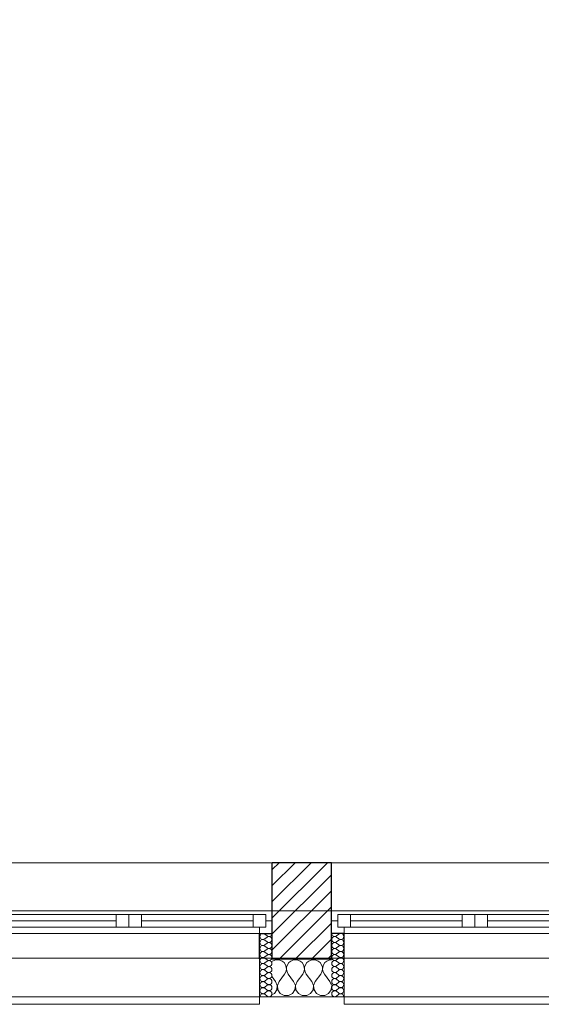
# Model space of a CAD drawing. Header units: millimetres. Extents: x -21056 to 421, y 9759 to 15589.
# Tile 85 of 120: x -1628 to -1422, y 9867 to 10257. Entities that reach past the tile are written whole.
import ezdxf

# ---------------------------------------------------------------- set-up
doc = ezdxf.new("R2010")
doc.units = ezdxf.units.MM
doc.header["$LTSCALE"] = 25
doc.header["$MEASUREMENT"] = 0
doc.linetypes.add('Kropki i Kreski', pattern=[670.277762, 352.777767, -176.388884, 0, -141.111112])
doc.linetypes.add('Przerywana', pattern=[240, 120, -120])
for name, color, linetype in [('Konstrukcja - Siatki mod', 7, 'Continuous'), ('KR_INW', 7, 'Continuous'), ('NAPIS_SODON', 7, 'Continuous'), ('Okna ArchiCADa', 7, 'Continuous')]:
    doc.layers.add(name, color=color, linetype=linetype)
for name, color, linetype, lineweight in [('Konstrukcja - Siatki mod_Nr_pióra__48', 1, 'Continuous', 15), ('KR_INW_Nr_pióra__101', 252, 'Continuous', 5), ('KR_INW_Nr_pióra__102', 3, 'Continuous', 5), ('KR_INW_Nr_pióra__27', 7, 'Continuous', 25), ('KR_INW_Nr_pióra__47', 7, 'Continuous', 15), ('NAPIS_SODON_Nr_pióra__1', 7, 'Continuous', 13), ('Okna ArchiCADa_Nr_pióra__1', 7, 'Continuous', 13), ('Okna ArchiCADa_Nr_pióra__27', 7, 'Continuous', 25)]:
    doc.layers.add(name, color=color, linetype=linetype, lineweight=lineweight)

# ---------------------------------------------------------------- blocks, each defined once
blk = doc.blocks.new('Strop_1', base_point=(179225, 121523.3))
at = {"layer": 'NAPIS_SODON_Nr_pióra__1', "linetype": 'Continuous', "flags": 128}
blk.add_lwpolyline([(179225, 121523.3), (179225.9, 107003.8), (250898.3, 107008.3), (250897.4, 121527.8)], close=True, dxfattribs=at)
blk = doc.blocks.new('*X410')
at = {"layer": 'KR_INW_Nr_pióra__102', "linetype": 'Continuous'}
for p, q in [((232409.8, 106996.2), (232408.5, 106995.1)), ((232418.8, 107000.2), (232409.8, 106996.2)), ((232428.6, 107001.6), (232418.8, 107000.2)), ((232438.3, 107000.2), (232428.6, 107001.6)), ((232447.3, 106996.2), (232438.3, 107000.2)), ((232454.9, 106989.9), (232447.3, 106996.2)), ((232460.5, 106981.8), (232454.9, 106989.9)), ((232473.6, 106989.9), (232468.1, 106981.8)), ((232481.2, 106996.2), (232473.6, 106989.9)), ((232490.2, 107000.2), (232481.2, 106996.2)), ((232500, 107001.6), (232490.2, 107000.2)), ((232509.8, 107000.2), (232500, 107001.6)), ((232518.8, 106996.2), (232509.8, 107000.2)), ((232526.4, 106989.9), (232518.8, 106996.2)), ((232531.9, 106981.8), (232526.4, 106989.9)), ((232545.1, 106989.9), (232539.5, 106981.8)), ((232552.7, 106996.2), (232545.1, 106989.9)), ((232561.7, 107000.2), (232552.7, 106996.2)), ((232571.4, 107001.6), (232561.7, 107000.2)), ((232581.2, 107000.2), (232571.4, 107001.6)), ((232590.2, 106996.2), (232581.2, 107000.2)), ((232597.8, 106989.9), (232590.2, 106996.2)), ((232603.4, 106981.8), (232597.8, 106989.9)), ((232616.5, 106989.9), (232610.9, 106981.8)), ((232624.1, 106996.2), (232616.5, 106989.9)), ((232633.1, 107000.2), (232624.1, 106996.2)), ((232642, 107001.5), (232633.1, 107000.2)), ((232457.1, 106944.4), (232461.9, 106953.1)), ((232463.7, 106972.5), (232460.5, 106981.8)), ((232461.9, 106953.1), (232464.1, 106962.6)), ((232464.1, 106962.6), (232463.7, 106972.5)), ((232464.9, 106972.5), (232464.4, 106962.6)), ((232464.4, 106962.6), (232466.7, 106953.1)), ((232468.1, 106981.8), (232464.9, 106972.5)), ((232466.7, 106953.1), (232471.4, 106944.4)), ((232528.6, 106944.4), (232533.3, 106953.1)), ((232535.1, 106972.5), (232531.9, 106981.8)), ((232533.3, 106953.1), (232535.6, 106962.6)), ((232535.6, 106962.6), (232535.1, 106972.5)), ((232536.3, 106972.5), (232535.9, 106962.6)), ((232535.9, 106962.6), (232538.1, 106953.1)), ((232539.5, 106981.8), (232536.3, 106972.5)), ((232538.1, 106953.1), (232542.9, 106944.4)), ((232600, 106944.4), (232604.8, 106953.1)), ((232606.5, 106972.5), (232603.4, 106981.8)), ((232604.8, 106953.1), (232607, 106962.6)), ((232607, 106962.6), (232606.5, 106972.5)), ((232607.8, 106972.5), (232607.3, 106962.6)), ((232607.3, 106962.6), (232609.5, 106953.1)), ((232610.9, 106981.8), (232607.8, 106972.5)), ((232609.5, 106953.1), (232614.3, 106944.4)), ((232421.4, 106915.9), (232408.5, 106933.2)), ((232428.2, 106899.8), (232421.4, 106915.9)), ((232435.7, 106915.9), (232429, 106899.8)), ((232435.7, 106915.9), (232457.1, 106944.4)), ((232492.9, 106915.9), (232471.4, 106944.4)), ((232499.6, 106899.8), (232492.9, 106915.9)), ((232507.1, 106915.9), (232500.4, 106899.8)), ((232507.1, 106915.9), (232528.6, 106944.4)), ((232564.3, 106915.9), (232542.9, 106944.4)), ((232571, 106899.8), (232564.3, 106915.9)), ((232578.6, 106915.9), (232571.8, 106899.8)), ((232578.6, 106915.9), (232600, 106944.4)), ((232635.7, 106915.9), (232614.3, 106944.4)), ((232642, 106900.9), (232635.7, 106915.9)), ((232416.9, 106868), (232426.5, 106882.5)), ((232426.5, 106882.5), (232428.2, 106899.8)), ((232429, 106899.8), (232430.6, 106882.5)), ((232430.6, 106882.5), (232440.3, 106868)), ((232488.3, 106868), (232497.9, 106882.5)), ((232497.9, 106882.5), (232499.6, 106899.8)), ((232500.4, 106899.8), (232502.1, 106882.5)), ((232502.1, 106882.5), (232511.7, 106868)), ((232559.7, 106868), (232569.4, 106882.5)), ((232569.4, 106882.5), (232571, 106899.8)), ((232571.8, 106899.8), (232573.5, 106882.5)), ((232573.5, 106882.5), (232583.1, 106868)), ((232631.2, 106868), (232640.8, 106882.5)), ((232640.8, 106882.5), (232642, 106895.2)), ((232408.5, 106863.5), (232416.9, 106868)), ((232440.3, 106868), (232455.6, 106859.8)), ((232455.6, 106859.8), (232473, 106859.8)), ((232473, 106859.8), (232488.3, 106868)), ((232511.7, 106868), (232527, 106859.8)), ((232527, 106859.8), (232544.4, 106859.8)), ((232544.4, 106859.8), (232559.7, 106868)), ((232583.1, 106868), (232598.4, 106859.8)), ((232598.4, 106859.8), (232615.8, 106859.8)), ((232615.8, 106859.8), (232631.2, 106868))]:
    blk.add_line(p, q, dxfattribs=at)
blk = doc.blocks.new('*X421')
at = {"layer": 'KR_INW_Nr_pióra__102', "linetype": 'Continuous'}
for p, q in [((232388.2, 107095.6), (232378.7, 107102.8)), ((232388.2, 107090.9), (232378.7, 107083.7)), ((232388.2, 107071.8), (232378.7, 107079)), ((232388.2, 107067), (232378.7, 107059.9)), ((232388.2, 107048), (232378.7, 107055.1)), ((232388.2, 107043.2), (232378.7, 107036.1)), ((232388.2, 107024.2), (232378.7, 107031.3)), ((232388.2, 107019.4), (232378.7, 107012.3)), ((232388.2, 107000.4), (232378.7, 107007.5)), ((232388.2, 106995.6), (232378.7, 106988.5)), ((232388.2, 106976.6), (232378.7, 106983.7)), ((232388.2, 106971.8), (232378.7, 106964.7)), ((232388.2, 106952.8), (232378.7, 106959.9)), ((232388.2, 106948), (232378.7, 106940.9)), ((232388.2, 106929), (232378.7, 106936.1)), ((232388.2, 106924.2), (232378.7, 106917)), ((232388.2, 106905.1), (232378.7, 106912.3)), ((232388.2, 106900.4), (232378.7, 106893.2)), ((232388.2, 106881.3), (232378.7, 106888.5)), ((232388.2, 106876.6), (232378.7, 106869.4)), ((232388.2, 106857.5), (232378.7, 106864.7))]:
    blk.add_line(p, q, dxfattribs=at)
for centre, start, end in [((232371.5, 107093.2), 53.1301, 180), ((232395.4, 107105.1), 233.1301, 0), ((232371.5, 107093.2), 180, 306.8699), ((232371.5, 107069.4), 53.1301, 180), ((232371.5, 107069.4), 180, 306.8699), ((232395.4, 107081.3), 233.1301, 126.8699), ((232395.4, 107057.5), 233.1301, 126.8699), ((232371.5, 107045.6), 53.1301, 180), ((232371.5, 107045.6), 180, 306.8699), ((232371.5, 107021.8), 53.1301, 180), ((232395.4, 107033.7), 233.1301, 126.8699), ((232371.5, 107021.8), 180, 306.8699), ((232371.5, 106998), 53.1301, 180), ((232371.5, 106998), 180, 306.8699), ((232395.4, 107009.9), 233.1301, 126.8699), ((232395.4, 106986.1), 233.1301, 126.8699), ((232371.5, 106974.2), 53.1301, 180), ((232371.5, 106974.2), 180, 306.8699), ((232371.5, 106950.4), 53.1301, 180), ((232371.5, 106950.4), 180, 306.8699), ((232395.4, 106962.3), 233.1301, 126.8699), ((232395.4, 106938.5), 233.1301, 126.8699), ((232371.5, 106926.6), 53.1301, 180), ((232371.5, 106926.6), 180, 306.8699), ((232371.5, 106902.8), 53.1301, 180), ((232395.4, 106914.7), 233.1301, 126.8699), ((232371.5, 106902.8), 180, 306.8699), ((232371.5, 106879), 53.1301, 180), ((232371.5, 106879), 180, 306.8699), ((232395.4, 106890.9), 233.1301, 126.8699), ((232395.4, 106867), 233.1301, 126.8699), ((232371.5, 106855.1), 53.1301, 180)]:
    blk.add_arc(centre, 11.9, start, end, dxfattribs=at)
blk = doc.blocks.new('*X422')
at = {"layer": 'KR_INW_Nr_pióra__102', "linetype": 'Continuous'}
for p, q in [((232662.2, 107095.6), (232671.8, 107102.8)), ((232662.2, 107090.9), (232671.8, 107083.7)), ((232662.2, 107071.8), (232671.8, 107079)), ((232662.2, 107067), (232671.8, 107059.9)), ((232662.2, 107048), (232671.8, 107055.1)), ((232662.2, 107043.2), (232671.8, 107036.1)), ((232662.2, 107024.2), (232671.8, 107031.3)), ((232662.2, 107019.4), (232671.8, 107012.3)), ((232662.2, 107000.4), (232671.8, 107007.5)), ((232662.2, 106995.6), (232671.8, 106988.5)), ((232662.2, 106976.6), (232671.8, 106983.7)), ((232662.2, 106971.8), (232671.8, 106964.7)), ((232662.2, 106952.8), (232671.8, 106959.9)), ((232662.2, 106948), (232671.8, 106940.9)), ((232662.2, 106929), (232671.8, 106936.1)), ((232662.2, 106924.2), (232671.8, 106917)), ((232662.2, 106905.1), (232671.8, 106912.3)), ((232662.2, 106900.4), (232671.8, 106893.2)), ((232662.2, 106881.3), (232671.8, 106888.5)), ((232662.2, 106876.6), (232671.8, 106869.4)), ((232662.2, 106857.5), (232671.8, 106864.7))]:
    blk.add_line(p, q, dxfattribs=at)
for centre, start, end in [((232655.1, 107105.1), 180, 306.8699), ((232678.9, 107093.2), 0, 126.8699), ((232655.1, 107081.3), 53.1301, 306.8699), ((232655.1, 107057.5), 53.1301, 306.8699), ((232678.9, 107093.2), 233.1301, 0), ((232678.9, 107069.4), 0, 126.8699), ((232678.9, 107069.4), 233.1301, 0), ((232655.1, 107033.7), 53.1301, 306.8699), ((232678.9, 107045.6), 0, 126.8699), ((232678.9, 107045.6), 233.1301, 0), ((232678.9, 107021.8), 0, 126.8699), ((232655.1, 107009.9), 53.1301, 306.8699), ((232655.1, 106986.1), 53.1301, 306.8699), ((232678.9, 107021.8), 233.1301, 0), ((232678.9, 106998), 0, 126.8699), ((232678.9, 106998), 233.1301, 0), ((232655.1, 106962.3), 53.1301, 306.8699), ((232655.1, 106938.5), 53.1301, 306.8699), ((232678.9, 106974.2), 0, 126.8699), ((232678.9, 106974.2), 233.1301, 0), ((232678.9, 106950.4), 0, 126.8699), ((232678.9, 106950.4), 233.1301, 0), ((232655.1, 106914.7), 53.1301, 306.8699), ((232678.9, 106926.6), 0, 126.8699), ((232678.9, 106926.6), 233.1301, 0), ((232678.9, 106902.8), 0, 126.8699), ((232655.1, 106890.9), 53.1301, 306.8699), ((232655.1, 106867), 53.1301, 306.8699), ((232678.9, 106902.8), 233.1301, 0), ((232678.9, 106879), 0, 126.8699), ((232678.9, 106879), 233.1301, 0), ((232678.9, 106855.1), 0, 126.8699)]:
    blk.add_arc(centre, 11.9, start, end, dxfattribs=at)
blk = doc.blocks.new('Okno dwuskrzydłowe 19_5')
at = {"layer": 'Okna ArchiCADa_Nr_pióra__1', "linetype": 'Continuous'}
for p, q in [((-566.8, 230), (566.8, 230)), ((-566.8, 0), (-541.8, 0)), ((-541.8, 25), (-491.8, 25)), ((-541.8, -25), (-541.8, 25)), ((-541.8, 0), (-541.8, -25)), ((-491.8, 25), (-50, 25)), ((-491.8, 25), (-491.8, -25)), ((-491.8, 25), (-50, 25)), ((-491.8, 0), (-50, 0)), ((-50, -25), (-50, 25)), ((-50, 25), (0, 25)), ((0, 25), (0, -25)), ((0, 25), (50, 25)), ((0, -25), (0, 25)), ((50, 25), (491.8, 25)), ((50, 25), (50, -25)), ((50, 25), (491.8, 25)), ((50, 0), (491.8, 0)), ((491.8, -25), (491.8, 25)), ((491.8, 25), (541.8, 25)), ((541.8, 25), (541.8, -25)), ((541.8, -25), (541.8, 0)), ((541.8, 0), (566.8, 0)), ((-541.8, -25), (-516.8, -25)), ((-491.8, -25), (-541.8, -25)), ((-516.8, -25), (-516.8, -50)), ((-50, -25), (-491.8, -25)), ((0, -25), (-50, -25)), ((50, -25), (0, -25)), ((491.8, -25), (50, -25)), ((541.8, -25), (491.8, -25)), ((516.8, -50), (516.8, -25)), ((516.8, -25), (541.8, -25)), ((-516.8, -50), (-566.8, -50)), ((0, -50), (-516.8, -50)), ((516.8, -50), (0, -50)), ((566.8, -50), (516.8, -50)), ((-516.8, -300), (-516.8, -330)), ((516.8, -330), (516.8, -300)), ((-516.8, -330), (516.8, -330))]:
    blk.add_line(p, q, dxfattribs=at)
at = {"layer": 'Okna ArchiCADa_Nr_pióra__1', "linetype": 'Przerywana'}
blk.add_line((-516.8, -300), (516.8, -300), dxfattribs=at)
at = {"layer": 'Okna ArchiCADa_Nr_pióra__27', "linetype": 'Continuous'}
for p, q in [((-566.8, -50), (-566.8, 0)), ((566.8, -50), (566.8, 0)), ((-516.8, -50), (-566.8, -50)), ((516.8, -50), (566.8, -50))]:
    blk.add_line(p, q, dxfattribs=at)
blk = doc.blocks.new('Ściana_60', base_point=(230439.7, 106855.1))
at = {"layer": 'KR_INW_Nr_pióra__101', "linetype": 'Continuous'}
h = blk.add_hatch(dxfattribs=at)
h.set_pattern_fill('Cegła_licówka', color=256, style=0, pattern_type=2)
h.set_pattern_definition([(45, (0, 0), (-31.819804, 31.819804), [])])
h.paths.add_polyline_path([(232408.5, 107155.1), (232408.5, 107105.1), (232408.5, 107005.1), (232642, 107005.1), (232642, 107105.1), (232642, 107155.1), (232642, 107385.1), (232408.5, 107385.1)])
at = {"layer": 'KR_INW_Nr_pióra__27', "linetype": 'Continuous'}
for p, q in [((232408.5, 107155.1), (232408.5, 107385.1)), ((232642, 107155.1), (232642, 107385.1)), ((232408.5, 107105.1), (232408.5, 107155.1)), ((232642, 107105.1), (232642, 107155.1)), ((232358.5, 107005.1), (232358.5, 107105.1)), ((232358.5, 107105.1), (232408.5, 107105.1)), ((232408.5, 107005.1), (232408.5, 107105.1)), ((232642, 107005.1), (232642, 107105.1)), ((232692, 107105.1), (232642, 107105.1)), ((232692, 107005.1), (232692, 107105.1)), ((232408.5, 107005.1), (232642, 107005.1))]:
    blk.add_line(p, q, dxfattribs=at)
at = {"layer": 'KR_INW_Nr_pióra__27', "linetype": 'Continuous', "flags": 128}
blk.add_lwpolyline([(232642, 107385.1), (232408.5, 107385.1)], dxfattribs=at)
at = {"layer": 'KR_INW_Nr_pióra__47', "linetype": 'Continuous'}
for p, q in [((232408.5, 107105.1), (232358.5, 107105.1)), ((232358.5, 107105.1), (232358.5, 106855.1)), ((232642, 107105.1), (232692, 107105.1)), ((232692, 107105.1), (232692, 106855.1)), ((232358.5, 106855.1), (232358.5, 107005.1)), ((232692, 106855.1), (232692, 107005.1)), ((232408.5, 106855.1), (232358.5, 106855.1)), ((232642, 106855.1), (232692, 106855.1))]:
    blk.add_line(p, q, dxfattribs=at)
at = {"layer": 'KR_INW_Nr_pióra__47', "linetype": 'Continuous', "flags": 128}
blk.add_lwpolyline([(232408.5, 106855.1), (232642, 106855.1)], dxfattribs=at)
at = {"layer": 'KR_INW'}
for name in ['*X421', '*X422', '*X410']:
    blk.add_blockref(name, (0, 0), dxfattribs=at)
at = {"layer": 'Okna ArchiCADa', "color": 21, "linetype": 'Continuous', "lineweight": 13, "true_color": 0xff9955, "zscale": 1000}
for p in [(231841.7, 107155.1), (233208.8, 107155.1)]:
    blk.add_blockref('Okno dwuskrzydłowe 19_5', p, dxfattribs=at)
blk = doc.blocks.new('Standardowy znacznik siatki_8')
at = {"layer": 'Konstrukcja - Siatki mod_Nr_pióra__48', "linetype": 'Kropki i Kreski'}
blk.add_line((1000, 0), (72912, 0), dxfattribs=at)

msp = doc.modelspace()

# ---------------------------------------------------------------- block references
at = {"layer": 'Konstrukcja - Siatki mod', "color": 8, "linetype": 'Continuous', "lineweight": 13, "xscale": 0.1, "yscale": 0.1, "zscale": 100}
msp.add_blockref('Standardowy znacznik siatki_8', (-6969.92, 9904.44), dxfattribs=at)
at = {"layer": 'KR_INW', "xscale": 0.1, "yscale": 0.1, "zscale": 0.1}
msp.add_blockref('Ściana_60', (-1724.88, 9870.44), dxfattribs=at)
at = {"layer": 'NAPIS_SODON', "linetype": 'Continuous', "xscale": 0.1, "yscale": 0.1, "zscale": 0.1}
msp.add_blockref('Strop_1', (-6846.35, 11337.26), dxfattribs=at)

doc.saveas('drawing.dxf')
